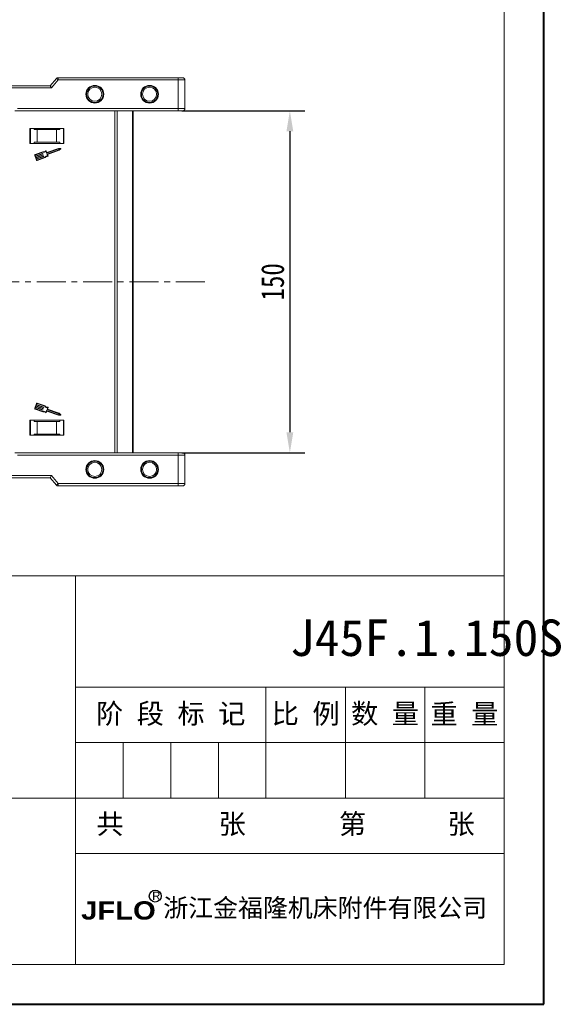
# Model space of a CAD drawing. Header units: millimetres. Extents: x 2552 to 4022, y 535 to 1568.
# Tile 20 of 47: x 3783 to 4022, y 535 to 966. Entities that reach past the tile are written whole.
import ezdxf

# ---------------------------------------------------------------- set-up
doc = ezdxf.new("R2010")
doc.units = ezdxf.units.MM
doc.linetypes.add('CENTER2', pattern=[28.575, 19.05, -3.175, 3.175, -3.175])
doc.linetypes.add('CENTERX2', pattern=[20.32, 12.7, -2.54, 2.54, -2.54])
doc.layers.add('标注', color=1, linetype='Continuous', lineweight=13)
doc.layers.add('标注线', color=7, linetype='Continuous', lineweight=15)
doc.styles.get("Standard").update_dxf_attribs({"font": '仿宋_GB2312.ttf', "width": 0.8})
doc.styles.add('样式 6', font='仿宋_GB2312.ttf')
doc.dimstyles.new('副本 ISO-45.1', dxfattribs={"dimtxt": 10, "dimasz": 9, "dimexe": 6.5, "dimexo": 0.625, "dimgap": 2.5, "dimtad": 1, "dimdsep": 46, "dimtxsty": 'Standard', "dimcen": 2.5, "dimadec": 0, "dimazin": 0, "dimtfac": 1, "dimtmove": 0, "dimatfit": 3, "dimfxl": 0, "dimarcsym": 0})

# ---------------------------------------------------------------- blocks, each defined once
blk = doc.blocks.new('*D2209')
at = {"color": 0, "lineweight": -2}
for p, q in [((3854.23, 926.52), (3908.07, 926.52)), ((3901.57, 917.52), (3901.57, 785.52)), ((3854.23, 776.52), (3908.07, 776.52))]:
    blk.add_line(p, q, dxfattribs=at)
at = {"color": 0, "lineweight": 9}
for points in [[(3900.07, 917.52), (3903.07, 917.52), (3901.57, 926.52)], [(3900.07, 785.52), (3903.07, 785.52), (3901.57, 776.52)]]:
    blk.add_solid(points, dxfattribs=at)
at = {"layer": 'Defpoints', "color": 0, "lineweight": 9}
for p in [(3853.61, 926.52), (3853.61, 776.52), (3901.57, 776.52)]:
    blk.add_point(p, dxfattribs=at)
at = {"color": 0, "lineweight": 9, "insert": (3894.07, 851.52), "char_height": 10, "attachment_point": 5, "rotation": 90}
blk.add_mtext('150', dxfattribs=at)

msp = doc.modelspace()

# ---------------------------------------------------------------- linework, layer by layer
at = {"color": 7, "lineweight": 40}
for p, q in [((4012.84, 534.708), (4012.84, 1567.722)), ((2552.012, 534.708), (4012.84, 534.708))]:
    msp.add_line(p, q, dxfattribs=at)
at = {"color": 7, "lineweight": 13}
for p, q in [((3995.449, 552.099), (3995.449, 1550.331)), ((3216.289, 722.529), (3995.449, 722.529)), ((3369.38, 552.099), (3995.449, 552.099))]:
    msp.add_line(p, q, dxfattribs=at)
at = {"color": 7, "linetype": 'Continuous', "lineweight": 15}
for p, q in [((3796.609, 937.519), (3761.609, 937.519)), ((3799.31, 940.669), (3796.609, 937.519)), ((3796.609, 937.519), (3797.069, 936.519)), ((3797.069, 936.519), (3800.069, 940.019)), ((3800.069, 940.019), (3799.31, 940.669)), ((3800.069, 940.019), (3800.069, 941.019)), ((3852.609, 941.019), (3800.069, 941.019)), ((3800.069, 940.019), (3852.609, 940.019)), ((3852.609, 941.019), (3852.609, 940.019)), ((3852.609, 940.019), (3852.609, 927.519)), ((3855.609, 940.019), (3852.609, 940.019)), ((3855.609, 927.519), (3855.609, 940.019)), ((3761.609, 936.519), (3797.069, 936.519)), ((3781.054, 926.519), (3852.609, 926.519)), ((3852.609, 927.519), (3782.172, 927.519)), ((3824.899, 926.519), (3824.899, 851.519)), ((3825.899, 851.519), (3825.899, 926.519)), ((3832.599, 851.519), (3832.599, 926.519)), ((3832.899, 851.519), (3832.899, 926.519)), ((3852.609, 927.519), (3852.609, 926.519)), ((3855.609, 927.519), (3852.609, 927.519)), ((3802.609, 918.719), (3787.609, 918.719)), ((3787.609, 918.719), (3787.609, 912.219)), ((3787.859, 912.219), (3787.859, 918.719)), ((3789.495, 918.319), (3789.495, 918.719)), ((3789.495, 918.319), (3790.859, 918.319)), ((3790.859, 918.319), (3790.859, 912.819)), ((3799.359, 918.319), (3790.859, 918.319)), ((3799.359, 912.819), (3799.359, 918.319)), ((3799.359, 918.319), (3800.723, 918.319)), ((3800.723, 918.719), (3800.723, 918.319)), ((3802.359, 918.719), (3802.359, 912.219)), ((3802.609, 912.219), (3802.609, 918.719)), ((3787.609, 912.219), (3802.609, 912.219)), ((3789.495, 912.819), (3789.495, 912.219)), ((3790.859, 912.819), (3789.495, 912.819)), ((3799.359, 912.819), (3790.859, 912.819)), ((3800.723, 912.819), (3799.359, 912.819)), ((3800.723, 912.219), (3800.723, 912.819)), ((3789.82, 906.94), (3790.571, 904.884)), ((3793.381, 908.532), (3789.983, 907.291)), ((3790.117, 906.66), (3789.992, 907.003)), ((3790.046, 907.12), (3793.39, 908.341)), ((3793.222, 907.795), (3790.117, 906.66)), ((3790.179, 906.489), (3793.284, 907.623)), ((3793.441, 907.195), (3790.336, 906.06)), ((3790.399, 905.889), (3793.504, 907.024)), ((3793.312, 907.682), (3793.28, 907.767)), ((3793.531, 907.082), (3793.499, 907.168)), ((3794.743, 908.664), (3794.985, 908.002)), ((3795.094, 908.236), (3794.867, 908.856)), ((3795.044, 907.975), (3800.204, 909.86)), ((3800.177, 910.044), (3795.152, 908.209)), ((3795.204, 907.402), (3795.446, 906.74)), ((3800.392, 909.346), (3795.232, 907.461)), ((3795.423, 907.336), (3800.49, 909.188)), ((3795.665, 906.674), (3795.423, 907.336)), ((3801.127, 909.995), (3800.177, 910.044)), ((3800.204, 909.86), (3800.903, 909.824)), ((3800.903, 909.824), (3800.392, 909.346)), ((3800.49, 909.188), (3801.184, 909.838)), ((3790.336, 906.06), (3790.179, 906.489)), ((3790.555, 905.461), (3790.399, 905.889)), ((3793.66, 906.595), (3790.555, 905.461)), ((3790.618, 905.289), (3793.723, 906.424)), ((3790.743, 904.947), (3790.618, 905.289)), ((3794.204, 906.114), (3790.86, 904.892)), ((3790.922, 904.721), (3794.32, 905.962)), ((3793.75, 906.482), (3793.719, 906.568)), ((3824.899, 851.519), (3824.899, 776.519)), ((3825.899, 776.519), (3825.899, 851.519)), ((3832.599, 776.519), (3832.599, 851.519)), ((3832.899, 776.519), (3832.899, 851.519)), ((3790.571, 798.153), (3789.82, 796.097)), ((3789.983, 795.746), (3793.381, 794.505)), ((3790.117, 796.377), (3789.992, 796.035)), ((3790.046, 795.918), (3793.39, 794.696)), ((3793.222, 795.243), (3790.117, 796.377)), ((3790.336, 796.977), (3790.179, 796.549)), ((3790.179, 796.549), (3793.284, 795.414)), ((3793.441, 795.842), (3790.336, 796.977)), ((3790.555, 797.577), (3790.399, 797.148)), ((3790.399, 797.148), (3793.504, 796.014)), ((3793.66, 796.442), (3790.555, 797.577)), ((3790.743, 798.09), (3790.618, 797.748)), ((3790.618, 797.748), (3793.723, 796.613)), ((3794.204, 796.923), (3790.86, 798.145)), ((3794.32, 797.075), (3790.922, 798.316)), ((3793.312, 795.356), (3793.28, 795.27)), ((3793.531, 795.955), (3793.499, 795.87)), ((3793.75, 796.555), (3793.719, 796.469)), ((3794.743, 794.373), (3794.985, 795.035)), ((3794.867, 794.182), (3795.094, 794.802)), ((3795.044, 795.063), (3800.204, 793.177)), ((3795.152, 794.829), (3800.177, 792.993)), ((3795.204, 795.635), (3795.446, 796.297)), ((3800.392, 793.691), (3795.232, 795.577)), ((3795.423, 795.701), (3795.665, 796.364)), ((3800.49, 793.85), (3795.423, 795.701)), ((3802.609, 790.819), (3787.609, 790.819)), ((3787.609, 790.819), (3787.609, 784.319)), ((3787.859, 784.319), (3787.859, 790.819)), ((3789.495, 790.819), (3789.495, 790.219)), ((3789.495, 790.219), (3790.859, 790.219)), ((3790.859, 790.219), (3790.859, 784.719)), ((3790.859, 790.219), (3799.359, 790.219)), ((3799.359, 784.719), (3799.359, 790.219)), ((3799.359, 790.219), (3800.723, 790.219)), ((3800.177, 792.993), (3801.127, 793.042)), ((3800.204, 793.177), (3800.903, 793.213)), ((3800.903, 793.213), (3800.392, 793.691)), ((3801.184, 793.2), (3800.49, 793.85)), ((3800.723, 790.219), (3800.723, 790.819)), ((3802.359, 790.819), (3802.359, 784.319)), ((3802.609, 784.319), (3802.609, 790.819)), ((3787.609, 784.319), (3802.609, 784.319)), ((3790.859, 784.719), (3789.495, 784.719)), ((3789.495, 784.319), (3789.495, 784.719)), ((3790.859, 784.719), (3799.359, 784.719)), ((3800.723, 784.719), (3799.359, 784.719)), ((3800.723, 784.719), (3800.723, 784.319)), ((3852.609, 776.519), (3781.054, 776.519)), ((3782.172, 775.519), (3852.609, 775.519)), ((3852.609, 775.519), (3852.609, 776.519)), ((3852.609, 775.519), (3852.609, 763.019)), ((3852.609, 775.519), (3855.609, 775.519)), ((3855.609, 763.019), (3855.609, 775.519)), ((3797.069, 766.519), (3761.609, 766.519)), ((3761.609, 765.519), (3796.609, 765.519)), ((3796.609, 765.519), (3797.069, 766.519)), ((3796.609, 765.519), (3799.31, 762.368)), ((3800.069, 763.019), (3797.069, 766.519)), ((3799.31, 762.368), (3800.069, 763.019)), ((3852.609, 763.019), (3800.069, 763.019)), ((3800.069, 763.019), (3800.069, 762.019)), ((3800.069, 762.019), (3852.609, 762.019)), ((3852.609, 762.019), (3852.609, 763.019)), ((3852.609, 763.019), (3855.609, 763.019))]:
    msp.add_line(p, q, dxfattribs=at)
at = {"color": 1, "linetype": 'CENTERX2', "lineweight": 13}
msp.add_line((3864.306, 851.519), (3028.254, 851.519), dxfattribs=at)
at = {"color": 7, "lineweight": 15}
for p, q in [((3807.629, 552.099), (3807.629, 722.529)), ((3807.629, 673.835), (3995.449, 673.835)), ((3891.104, 625.14), (3891.104, 673.835)), ((3925.886, 625.14), (3925.886, 673.835)), ((3960.668, 625.14), (3960.668, 673.835)), ((3807.629, 649.487), (3995.449, 649.487)), ((3828.497, 625.14), (3828.497, 649.487)), ((3849.366, 625.14), (3849.366, 649.487)), ((3870.235, 625.14), (3870.235, 649.487)), ((3369.38, 625.14), (3783.281, 625.14)), ((3783.281, 625.14), (3995.449, 625.14)), ((3807.629, 600.793), (3995.449, 600.793))]:
    msp.add_line(p, q, dxfattribs=at)
at = {"color": 7, "linetype": 'Continuous', "lineweight": 15}
for centre, radius in [((3816.109, 933.769), 3.9), ((3840.109, 933.769), 3.9), ((3816.109, 933.769), 3.1), ((3840.109, 933.769), 3.1), ((3816.109, 769.269), 3.9), ((3840.109, 769.269), 3.9), ((3816.109, 769.269), 3.1), ((3840.109, 769.269), 3.1)]:
    msp.add_circle(centre, radius, dxfattribs=at)
for centre, radius, start, end in [((3800.069, 940.019), 1, 90, 139.39871), ((3854.609, 940.019), 1, 0, 90), ((3854.609, 927.519), 1, 270, 0), ((3790.077, 907.034), 0.274, 110.07046, 200.07046), ((3790.077, 907.034), 0.0912, 110.07046, 200.07046), ((3793.238, 907.752), 0.0456, 20.07046, 110.07046), ((3793.269, 907.666), 0.0456, 290.07046, 20.07046), ((3793.748, 909.837), 1.355, 254.2528, 315.58546), ((3793.748, 909.837), 1.538, 256.51116, 310.30711), ((3793.457, 907.152), 0.0456, 20.07046, 110.07046), ((3793.488, 907.066), 0.0456, 290.07046, 20.07046), ((3795.442, 905.202), 1.538, 89.8338, 143.62975), ((3794.782, 908.824), 0.0912, 20.07046, 135.58546), ((3795.028, 908.017), 0.0456, 200.07046, 290.07046), ((3795.137, 908.251), 0.0456, 200.07046, 290.07046), ((3795.247, 907.418), 0.0456, 110.07046, 200.07046), ((3795.579, 906.642), 0.0912, 264.55545, 20.07046), ((3801.122, 909.904), 0.0912, 313.09192, 87.049), ((3790.828, 904.978), 0.274, 200.07046, 290.07046), ((3790.828, 904.978), 0.0912, 200.07046, 290.07046), ((3793.676, 906.552), 0.0456, 20.07046, 110.07046), ((3793.707, 906.467), 0.0456, 290.07046, 20.07046), ((3795.442, 905.202), 1.355, 84.55545, 145.88812), ((3790.077, 796.003), 0.274, 159.92954, 249.92954), ((3790.077, 796.003), 0.0912, 159.92954, 249.92954), ((3790.828, 798.059), 0.274, 69.92954, 159.92954), ((3790.828, 798.059), 0.0912, 69.92954, 159.92954), ((3793.238, 795.286), 0.0456, 249.92954, 339.92954), ((3793.269, 795.371), 0.0456, 339.92954, 69.92954), ((3793.748, 793.201), 1.355, 44.41454, 105.7472), ((3793.748, 793.201), 1.538, 49.69289, 103.48884), ((3793.457, 795.885), 0.0456, 249.92954, 339.92954), ((3793.488, 795.971), 0.0456, 339.92954, 69.92954), ((3793.676, 796.485), 0.0456, 249.92954, 339.92954), ((3793.707, 796.571), 0.0456, 339.92954, 69.92954), ((3795.442, 797.835), 1.538, 216.37025, 270.1662), ((3795.442, 797.835), 1.355, 214.11188, 275.44455), ((3795.028, 795.02), 0.0456, 69.92954, 159.92954), ((3795.137, 794.786), 0.0456, 69.92954, 159.92954), ((3795.247, 795.619), 0.0456, 159.92954, 249.92954), ((3795.579, 796.395), 0.0912, 339.92954, 95.44455), ((3794.782, 794.213), 0.0912, 224.41454, 339.92954), ((3801.122, 793.133), 0.0912, 272.951, 46.90808), ((3854.609, 775.519), 1, 0, 90), ((3800.069, 763.019), 1, 220.60129, 270), ((3854.609, 763.019), 1, 270, 0)]:
    msp.add_arc(centre, radius, start, end, dxfattribs=at)
for points, knots in [([(3812.509, 933.769), (3812.557, 934.221), (3812.632, 934.92), (3813.08, 935.759), (3813.545, 936.331), (3814.118, 936.8), (3814.957, 937.234), (3816.109, 937.456), (3817.261, 937.234), (3818.1, 936.8), (3818.672, 936.332), (3819.138, 935.76), (3819.586, 934.92), (3819.661, 934.221), (3819.709, 933.769)], [0, 0, 0, 0, 0.11972147, 0.18483695, 0.24999998, 0.31511548, 0.38027853, 0.5, 0.61972147, 0.68483695, 0.74999998, 0.81511548, 0.88027853, 1, 1, 1, 1]), ([(3836.509, 933.769), (3836.557, 934.221), (3836.632, 934.92), (3837.08, 935.759), (3837.545, 936.331), (3838.118, 936.8), (3838.957, 937.234), (3840.109, 937.456), (3841.261, 937.234), (3842.1, 936.8), (3842.672, 936.332), (3843.138, 935.76), (3843.586, 934.92), (3843.661, 934.221), (3843.709, 933.769)], [0, 0, 0, 0, 0.11972147, 0.18483695, 0.24999998, 0.31511548, 0.38027853, 0.5, 0.61972147, 0.68483695, 0.74999998, 0.81511548, 0.88027853, 1, 1, 1, 1]), ([(3854.609, 941.019), (3854.582, 941.019), (3854.541, 941.019), (3854.292, 941.019), (3854.033, 941.019), (3853.715, 941.019), (3853.249, 941.019), (3852.861, 941.019), (3852.609, 941.019)], [0, 0, 0, 0, 0.2394429, 0.3698071, 0.5000001, 0.6303641, 0.7605571, 1, 1, 1, 1]), ([(3819.709, 933.769), (3819.661, 933.316), (3819.586, 932.617), (3819.138, 931.778), (3818.673, 931.206), (3818.1, 930.738), (3817.261, 930.304), (3816.109, 930.081), (3814.957, 930.304), (3814.118, 930.738), (3813.546, 931.206), (3813.08, 931.778), (3812.632, 932.617), (3812.557, 933.316), (3812.509, 933.769)], [0, 0, 0, 0, 0.1197215, 0.184837, 0.25, 0.3151155, 0.3802785, 0.5, 0.6197215, 0.684837, 0.75, 0.8151155, 0.8802785, 1, 1, 1, 1]), ([(3843.709, 933.769), (3843.661, 933.316), (3843.586, 932.617), (3843.138, 931.778), (3842.673, 931.206), (3842.1, 930.738), (3841.261, 930.304), (3840.109, 930.081), (3838.957, 930.304), (3838.118, 930.738), (3837.546, 931.206), (3837.08, 931.778), (3836.632, 932.617), (3836.557, 933.316), (3836.509, 933.769)], [0, 0, 0, 0, 0.1197215, 0.184837, 0.25, 0.3151155, 0.3802785, 0.5, 0.6197215, 0.684837, 0.75, 0.8151155, 0.8802785, 1, 1, 1, 1]), ([(3852.609, 926.519), (3852.861, 926.519), (3853.249, 926.519), (3853.715, 926.519), (3854.033, 926.519), (3854.292, 926.519), (3854.541, 926.519), (3854.582, 926.519), (3854.609, 926.519)], [0, 0, 0, 0, 0.2394429, 0.3696359, 0.4999999, 0.6301929, 0.7605571, 1, 1, 1, 1]), ([(3812.509, 769.269), (3812.557, 769.721), (3812.632, 770.42), (3813.08, 771.259), (3813.545, 771.831), (3814.118, 772.3), (3814.957, 772.734), (3816.109, 772.956), (3817.261, 772.734), (3818.1, 772.3), (3818.672, 771.832), (3819.138, 771.26), (3819.586, 770.42), (3819.661, 769.721), (3819.709, 769.269)], [0, 0, 0, 0, 0.11972147, 0.18483695, 0.24999998, 0.31511548, 0.38027853, 0.5, 0.61972147, 0.68483695, 0.74999998, 0.81511548, 0.88027853, 1, 1, 1, 1]), ([(3836.509, 769.269), (3836.557, 769.721), (3836.632, 770.42), (3837.08, 771.259), (3837.545, 771.831), (3838.118, 772.3), (3838.957, 772.734), (3840.109, 772.956), (3841.261, 772.734), (3842.1, 772.3), (3842.672, 771.832), (3843.138, 771.26), (3843.586, 770.42), (3843.661, 769.721), (3843.709, 769.269)], [0, 0, 0, 0, 0.11972147, 0.18483695, 0.24999998, 0.31511548, 0.38027853, 0.5, 0.61972147, 0.68483695, 0.74999998, 0.81511548, 0.88027853, 1, 1, 1, 1]), ([(3854.609, 776.519), (3854.582, 776.519), (3854.541, 776.519), (3854.292, 776.519), (3854.033, 776.519), (3853.715, 776.519), (3853.249, 776.519), (3852.861, 776.519), (3852.609, 776.519)], [0, 0, 0, 0, 0.2394429, 0.3696359, 0.4999999, 0.6301929, 0.7605571, 1, 1, 1, 1]), ([(3819.709, 769.269), (3819.661, 768.816), (3819.586, 768.117), (3819.138, 767.278), (3818.673, 766.706), (3818.1, 766.238), (3817.261, 765.804), (3816.109, 765.581), (3814.957, 765.804), (3814.118, 766.238), (3813.546, 766.706), (3813.08, 767.278), (3812.632, 768.117), (3812.557, 768.816), (3812.509, 769.269)], [0, 0, 0, 0, 0.1197215, 0.184837, 0.25, 0.3151155, 0.3802785, 0.5, 0.6197215, 0.684837, 0.75, 0.8151155, 0.8802785, 1, 1, 1, 1]), ([(3843.709, 769.269), (3843.661, 768.816), (3843.586, 768.117), (3843.138, 767.278), (3842.673, 766.706), (3842.1, 766.238), (3841.261, 765.804), (3840.109, 765.581), (3838.957, 765.804), (3838.118, 766.238), (3837.546, 766.706), (3837.08, 767.278), (3836.632, 768.117), (3836.557, 768.816), (3836.509, 769.269)], [0, 0, 0, 0, 0.1197215, 0.184837, 0.25, 0.3151155, 0.3802785, 0.5, 0.6197215, 0.684837, 0.75, 0.8151155, 0.8802785, 1, 1, 1, 1]), ([(3852.609, 762.019), (3852.861, 762.019), (3853.249, 762.019), (3853.715, 762.019), (3854.033, 762.019), (3854.292, 762.019), (3854.541, 762.019), (3854.582, 762.019), (3854.609, 762.019)], [0, 0, 0, 0, 0.2394429, 0.3698071, 0.5000001, 0.6303641, 0.7605571, 1, 1, 1, 1])]:
    msp.add_open_spline(points, degree=3, knots=knots, dxfattribs=at)
at = {"layer": '标注', "color": 7, "lineweight": 30}
msp.add_circle((3842.584, 582.171), 2.617, dxfattribs=at)

# ---------------------------------------------------------------- texts
at = {"color": 7, "insert": (3901.566, 703.45), "char_height": 16.00898, "attachment_point": 1, "style": '样式 6'}
msp.add_mtext('J45F.1.150S', dxfattribs=at)
at = {"color": 7, "linetype": 'CENTER2', "lineweight": 18, "char_height": 8.73217, "width": 94.33295, "attachment_point": 1, "style": '样式 6'}
for s, insert in [('{\\fSimSun|b0|i0|c134|p2;  共       张}', (3804.972, 618.176)), ('{\\fSimSun|b0|i0|c134|p2;  第      张}', (3911.211, 618.176))]:
    msp.add_mtext(s, dxfattribs=dict(at, insert=insert))
at = {"layer": '标注', "color": 7, "lineweight": 9, "attachment_point": 1, "style": '样式 6'}
for s, insert, char_height, width in [('{\\fArial|b0|i0|c0|p32;R}', (3841.245, 584.057), 3.58491, 2.55807), ('{\\fArial Black|b0|i0|c0|p34;JFLO}', (3810.122, 579.876), 8.00203, 78.58123), ('{\\fSimHei|b0|i0|c134|p2;浙江金福隆机床附件有限公司}', (3846.111, 581.012), 8.00203, 150.73849)]:
    msp.add_mtext(s, dxfattribs=dict(at, insert=insert, char_height=char_height, width=width))
at = {"layer": '标注线', "color": 7, "lineweight": 18, "char_height": 8.7322, "attachment_point": 5, "style": '样式 6'}
for s, insert, width in [('阶 段 标 记', (3849.366, 661.661), 83.47587), ('比 例', (3908.495, 661.661), 34.78161), ('数 量', (3943.277, 661.661), 34.78161), ('重 量', (3978.058, 661.661), 34.78161)]:
    msp.add_mtext(s, dxfattribs=dict(at, insert=insert, width=width))

# ---------------------------------------------------------------- dimensions: what is measured, and where the dimension line sits
at = {"color": 5, "lineweight": 9}
dim = msp.add_linear_dim(base=(3901.57, 776.519), p1=(3853.609, 926.519), p2=(3853.609, 776.519), angle=90, dimstyle='副本 ISO-45.1', dxfattribs=at)
dim.commit()
dim.dimension.update_dxf_attribs({"geometry": '*D2209', "text_midpoint": (3894.07, 851.519)})

doc.saveas('drawing.dxf')
